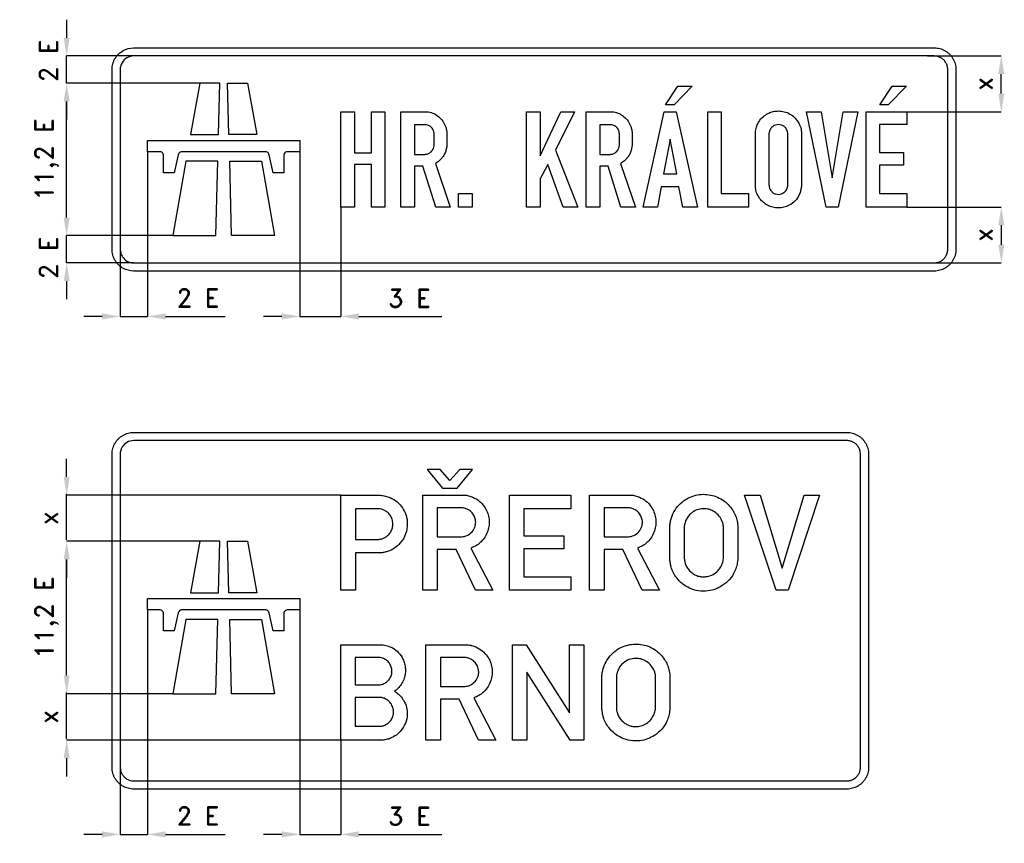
# Model space of a CAD drawing. Header units: millimetres. Extents: x 4784 to 17204, y -492 to 5860.
# Tile 2 of 5: x 4784 to 8038, y 1897 to 4620. Entities that reach past the tile are written whole.
import ezdxf

# ---------------------------------------------------------------- set-up
doc = ezdxf.new("R2010")
doc.units = ezdxf.units.MM
doc.header["$LTSCALE"] = 5
doc.layers.add('Kóty', color=2, linetype='Continuous')
doc.layers.add('Značka', color=7, linetype='Continuous')
doc.styles.get("Standard").update_dxf_attribs({"font": 'romand.shx', "height": 60})
doc.dimstyles.get("Standard").update_dxf_attribs({"dimtxt": 60, "dimasz": 60, "dimexe": 0.18, "dimexo": 0.0625, "dimgap": 30, "dimtad": 1, "dimdec": 0, "dimzin": 0, "dimdsep": 46, "dimtxsty": 'Standard', "dimcen": 0.09, "dimadec": 0, "dimazin": 0, "dimtfac": 1, "dimtdec": 0, "dimtofl": 0, "dimtmove": 0, "dimatfit": 3, "dimfxl": 1, "dimtolj": 1, "dimtzin": 0, "dimarcsym": 0})

# ---------------------------------------------------------------- blocks, each defined once
blk = doc.blocks.new('*D2')
at = {"layer": 'Defpoints', "color": 0, "transparency": 16777216}
for p in [(4939.3, 4410), (5379, 4410), (5290.2, 3906)]:
    blk.add_point(p, dxfattribs=at)
at = {"layer": 'Kóty', "color": 0, "lineweight": -2, "transparency": 16777216}
for p, q in [((5379, 4410), (4939.1, 4410)), ((4939.3, 3966), (4939.3, 4350)), ((5290.2, 3906), (4939.1, 3906))]:
    blk.add_line(p, q, dxfattribs=at)
at = {"layer": 'Kóty', "color": 0, "transparency": 16777216}
for points in [[(4929.3, 4350), (4949.3, 4350), (4939.3, 4410)], [(4929.3, 3966), (4949.3, 3966), (4939.3, 3906)]]:
    blk.add_solid(points, dxfattribs=at)
at = {"layer": 'Kóty', "color": 0, "transparency": 16777216, "insert": (4873.5, 4158), "char_height": 60, "attachment_point": 5, "rotation": 90}
blk.add_mtext('\\A1;11,2 E', dxfattribs=at)
blk = doc.blocks.new('*D3')
at = {"layer": 'Defpoints', "color": 0, "transparency": 16777216}
for p in [(4939.3, 2895.5), (5379.1, 2895.5), (5290.2, 2391.5)]:
    blk.add_point(p, dxfattribs=at)
at = {"layer": 'Kóty', "color": 0, "lineweight": -2, "transparency": 16777216}
for p, q in [((5379, 2895.5), (4939.1, 2895.5)), ((4939.3, 2451.5), (4939.3, 2835.5)), ((5290.2, 2391.5), (4939.1, 2391.5))]:
    blk.add_line(p, q, dxfattribs=at)
at = {"layer": 'Kóty', "color": 0, "transparency": 16777216}
for points in [[(4929.3, 2835.5), (4949.3, 2835.5), (4939.3, 2895.5)], [(4929.3, 2451.5), (4949.3, 2451.5), (4939.3, 2391.5)]]:
    blk.add_solid(points, dxfattribs=at)
at = {"layer": 'Kóty', "color": 0, "transparency": 16777216, "insert": (4873.5, 2643.5), "char_height": 60, "attachment_point": 5, "rotation": 90}
blk.add_mtext('\\A1;11,2 E', dxfattribs=at)
blk = doc.blocks.new('*D4')
at = {"layer": 'Defpoints', "color": 0, "transparency": 16777216}
for p in [(5845.3, 3048.5), (4939.3, 2895.5), (5379.1, 2895.5)]:
    blk.add_point(p, dxfattribs=at)
at = {"layer": 'Kóty', "color": 0, "lineweight": -2, "transparency": 16777216}
for p, q in [((4939.3, 3108.5), (4939.3, 3168.5)), ((5845.2, 3048.5), (4939.1, 3048.5)), ((5379, 2895.5), (4939.1, 2895.5)), ((4939.3, 2835.5), (4939.3, 2775.5))]:
    blk.add_line(p, q, dxfattribs=at)
at = {"layer": 'Kóty', "color": 0, "transparency": 16777216}
for points in [[(4929.3, 3108.5), (4949.3, 3108.5), (4939.3, 3048.5)], [(4929.3, 2835.5), (4949.3, 2835.5), (4939.3, 2895.5)]]:
    blk.add_solid(points, dxfattribs=at)
at = {"layer": 'Kóty', "color": 0, "transparency": 16777216, "insert": (4879.3, 2972), "char_height": 60, "attachment_point": 5, "rotation": 90}
blk.add_mtext('\\A1;x', dxfattribs=at)
blk = doc.blocks.new('*D5')
at = {"layer": 'Defpoints', "color": 0, "transparency": 16777216}
for p in [(4939.3, 2391.5), (5290.2, 2391.5), (5845.3, 2238.5)]:
    blk.add_point(p, dxfattribs=at)
at = {"layer": 'Kóty', "color": 0, "lineweight": -2, "transparency": 16777216}
for p, q in [((4939.3, 2451.5), (4939.3, 2511.5)), ((5290.2, 2391.5), (4939.1, 2391.5)), ((5845.2, 2238.5), (4939.1, 2238.5)), ((4939.3, 2178.5), (4939.3, 2118.5))]:
    blk.add_line(p, q, dxfattribs=at)
at = {"layer": 'Kóty', "color": 0, "transparency": 16777216}
for points in [[(4929.3, 2451.5), (4949.3, 2451.5), (4939.3, 2391.5)], [(4929.3, 2178.5), (4949.3, 2178.5), (4939.3, 2238.5)]]:
    blk.add_solid(points, dxfattribs=at)
at = {"layer": 'Kóty', "color": 0, "transparency": 16777216, "insert": (4879.3, 2315), "char_height": 60, "attachment_point": 5, "rotation": 90}
blk.add_mtext('\\A1;x', dxfattribs=at)
blk = doc.blocks.new('*D14')
at = {"layer": 'Defpoints', "color": 0, "transparency": 16777216}
for p in [(5710.2, 2668.7), (5845.2, 2238.5), (5845.2, 1926.7)]:
    blk.add_point(p, dxfattribs=at)
at = {"layer": 'Kóty', "color": 0, "lineweight": -2, "transparency": 16777216}
for p, q in [((5710.2, 2668.6), (5710.2, 1926.5)), ((5845.2, 2238.4), (5845.2, 1926.5)), ((5650.2, 1926.7), (5590.2, 1926.7)), ((5905.2, 1926.7), (6179.5, 1926.7))]:
    blk.add_line(p, q, dxfattribs=at)
at = {"layer": 'Kóty', "color": 0, "transparency": 16777216}
for points in [[(5650.2, 1936.7), (5650.2, 1916.7), (5710.2, 1926.7)], [(5905.2, 1936.7), (5905.2, 1916.7), (5845.2, 1926.7)]]:
    blk.add_solid(points, dxfattribs=at)
at = {"layer": 'Kóty', "color": 0, "transparency": 16777216, "insert": (6072.4, 1986.7), "char_height": 60, "attachment_point": 5}
blk.add_mtext('\\A1;3 E', dxfattribs=at)
blk = doc.blocks.new('*D21')
at = {"layer": 'Defpoints', "color": 0, "transparency": 16777216}
for p in [(7784.7, 4500), (8028.3, 4500), (7716.4, 4315.5)]:
    blk.add_point(p, dxfattribs=at)
at = {"layer": 'Kóty', "color": 0, "lineweight": -2, "transparency": 16777216}
for p, q in [((7784.7, 4500), (8028.4, 4500)), ((8028.3, 4375.5), (8028.3, 4440)), ((7716.5, 4315.5), (8028.4, 4315.5))]:
    blk.add_line(p, q, dxfattribs=at)
at = {"layer": 'Kóty', "color": 0, "transparency": 16777216}
for points in [[(8018.3, 4440), (8038.3, 4440), (8028.3, 4500)], [(8018.3, 4375.5), (8038.3, 4375.5), (8028.3, 4315.5)]]:
    blk.add_solid(points, dxfattribs=at)
at = {"layer": 'Kóty', "color": 0, "transparency": 16777216, "insert": (7968.3, 4407.7), "char_height": 60, "attachment_point": 5, "rotation": 90}
blk.add_mtext('\\A1;x', dxfattribs=at)
blk = doc.blocks.new('*D22')
at = {"layer": 'Defpoints', "color": 0, "transparency": 16777216}
for p in [(7716.4, 4000.5), (7783.7, 3816), (8028.3, 3816)]:
    blk.add_point(p, dxfattribs=at)
at = {"layer": 'Kóty', "color": 0, "lineweight": -2, "transparency": 16777216}
for p, q in [((7716.5, 4000.5), (8028.4, 4000.5)), ((8028.3, 3940.5), (8028.3, 3876)), ((7783.7, 3816), (8028.4, 3816))]:
    blk.add_line(p, q, dxfattribs=at)
at = {"layer": 'Kóty', "color": 0, "transparency": 16777216}
for points in [[(8018.3, 3940.5), (8038.3, 3940.5), (8028.3, 4000.5)], [(8018.3, 3876), (8038.3, 3876), (8028.3, 3816)]]:
    blk.add_solid(points, dxfattribs=at)
at = {"layer": 'Kóty', "color": 0, "transparency": 16777216, "insert": (7968.3, 3908.2), "char_height": 60, "attachment_point": 5, "rotation": 90}
blk.add_mtext('\\A1;x', dxfattribs=at)

msp = doc.modelspace()

# ---------------------------------------------------------------- linework, layer by layer
at = {"layer": 'Kóty'}
for p, q in [((4939.3, 4620), (4939.3, 4560)), ((5180.9, 4500), (4939.1, 4500)), ((5379, 4410), (4939.1, 4410)), ((4939.3, 4350), (4939.3, 4290)), ((5206.2, 4183.2), (5206.2, 3638.8)), ((5710.2, 4183.2), (5710.2, 3638.8)), ((4939.3, 3966), (4939.3, 4026)), ((5845.2, 4000.5), (5845.2, 3638.8)), ((5290.1, 3906), (4939.1, 3906)), ((5116.2, 3901.4), (5116.2, 3638.8)), ((5161.2, 3816), (4939.1, 3816)), ((4939.3, 3756), (4939.3, 3696)), ((5056.2, 3639), (4996.2, 3639)), ((5266.2, 3639), (5463, 3639)), ((5650.2, 3639), (5590.2, 3639)), ((5905.2, 3639), (6179.5, 3639)), ((5206.2, 2668.7), (5206.2, 1926.5)), ((5116.2, 2242.7), (5116.2, 1926.5)), ((5056.2, 1926.7), (4996.2, 1926.7)), ((5266.2, 1926.7), (5463, 1926.7))]:
    msp.add_line(p, q, dxfattribs=at)
for points in [[(4939.3, 4410), (4939.3, 4500)], [(4939.3, 3816), (4939.3, 3906)], [(5116.2, 3639), (5206.2, 3639)], [(5710.2, 3639), (5845.2, 3639)], [(4939.3, 2900), (4939.3, 3053)], [(4939.3, 2243), (4939.1, 2396)], [(5116.2, 1926.7), (5206.2, 1926.7)], [(5710.2, 1926.7), (5845.2, 1926.7)]]:
    msp.add_lwpolyline(points, dxfattribs=at)
for points in [[(4929.3, 4560), (4949.3, 4560), (4939.3, 4500)], [(4929.3, 4350), (4949.3, 4350), (4939.3, 4410)], [(4929.3, 3966), (4949.3, 3966), (4939.3, 3906)], [(4929.3, 3756), (4949.3, 3756), (4939.3, 3816)], [(5056.2, 3649), (5056.2, 3629), (5116.2, 3639)], [(5266.2, 3649), (5266.2, 3629), (5206.2, 3639)], [(5650.2, 3649), (5650.2, 3629), (5710.2, 3639)], [(5905.2, 3649), (5905.2, 3629), (5845.2, 3639)], [(5056.2, 1936.7), (5056.2, 1916.7), (5116.2, 1926.7)], [(5266.2, 1936.7), (5266.2, 1916.7), (5206.2, 1926.7)]]:
    msp.add_solid(points, dxfattribs=at)
at = {"layer": 'Značka', "color": 3}
for points in [[(5161.2, 3789), (5161, 3789), (5160.7, 3789), (5151.4, 3789.6), (5142.3, 3791.5), (5133.4, 3794.5), (5125.1, 3798.7, -0.033723), (5117.3, 3803.9, -0.034076), (5110.3, 3810, -0.034222), (5104.2, 3817, -0.03422), (5099, 3824.8, -0.034045), (5094.8, 3833.1, -0.033411), (5091.8, 3842, -0.034127), (5089.9, 3851.1, -0.036745), (5089.3, 3860.4), (5089.3, 3860.7), (5089.2, 3861), (5089.2, 4455), (5089.3, 4455.2), (5089.3, 4455.5, -0.032183), (5089.9, 4464.8, -0.035431), (5091.8, 4474, -0.036251), (5094.8, 4482.8, -0.034412), (5099, 4491.1, -0.033751), (5104.2, 4498.9, -0.034091), (5110.3, 4505.9, -0.034243), (5117.3, 4512), (5125.1, 4517.2), (5133.4, 4521.4), (5142.3, 4524.4), (5151.4, 4526.3), (5160.7, 4527), (5161, 4527), (5161.2, 4527), (7806.2, 4527), (7806.5, 4527), (7806.8, 4527, -0.032242), (7816.1, 4526.3, -0.035379), (7825.2, 4524.4, -0.036232), (7834.1, 4521.4, -0.034457), (7842.4, 4517.2, -0.033773), (7850.2, 4512, -0.034125), (7857.2, 4505.9, -0.034181), (7863.3, 4498.9, -0.034223), (7868.5, 4491.1, -0.034044), (7872.7, 4482.8, -0.033373), (7875.7, 4474, -0.034142), (7877.6, 4464.8, -0.036732), (7878.2, 4455.5), (7878.2, 4455.2), (7878.2, 4455), (7878.2, 3861), (7878.2, 3860.7), (7878.2, 3860.4, -0.032163), (7877.6, 3851.1, -0.03543), (7875.7, 3842, -0.036282), (7872.7, 3833.1, -0.034457), (7868.5, 3824.8, -0.033708), (7863.3, 3817, -0.034065), (7857.2, 3810, -0.034233), (7850.2, 3803.9, -0.034238), (7842.4, 3798.7, -0.034032), (7834.1, 3794.5, -0.033373), (7825.2, 3791.5, -0.034133), (7816.1, 3789.6, -0.036733), (7806.8, 3789), (7806.5, 3789), (7806.2, 3789), (5161.2, 3789)], [(5161.2, 3789), (5161, 3789), (5160.7, 3789), (5151.4, 3789.6), (5142.3, 3791.5), (5133.4, 3794.5), (5125.1, 3798.7, -0.033723), (5117.3, 3803.9, -0.034076), (5110.3, 3810, -0.034222), (5104.2, 3817, -0.03422), (5099, 3824.8, -0.034045), (5094.8, 3833.1, -0.033411), (5091.8, 3842, -0.034127), (5089.9, 3851.1, -0.036745), (5089.3, 3860.4), (5089.3, 3860.7), (5089.2, 3861), (5089.2, 4455), (5089.3, 4455.2), (5089.3, 4455.5, -0.032183), (5089.9, 4464.8, -0.035431), (5091.8, 4474, -0.036251), (5094.8, 4482.8, -0.034412), (5099, 4491.1, -0.033751), (5104.2, 4498.9, -0.034091), (5110.3, 4505.9, -0.034243), (5117.3, 4512), (5125.1, 4517.2), (5133.4, 4521.4), (5142.3, 4524.4), (5151.4, 4526.3), (5160.7, 4527), (5161, 4527), (5161.2, 4527), (7806.2, 4527), (7806.5, 4527), (7806.8, 4527, -0.032242), (7816.1, 4526.3, -0.035379), (7825.2, 4524.4, -0.036232), (7834.1, 4521.4, -0.034457), (7842.4, 4517.2, -0.033773), (7850.2, 4512, -0.034125), (7857.2, 4505.9, -0.034181), (7863.3, 4498.9, -0.034223), (7868.5, 4491.1, -0.034044), (7872.7, 4482.8, -0.033373), (7875.7, 4474, -0.034142), (7877.6, 4464.8, -0.036732), (7878.2, 4455.5), (7878.2, 4455.2), (7878.2, 4455), (7878.2, 3861), (7878.2, 3860.7), (7878.2, 3860.4, -0.032163), (7877.6, 3851.1, -0.03543), (7875.7, 3842, -0.036282), (7872.7, 3833.1, -0.034457), (7868.5, 3824.8, -0.033708), (7863.3, 3817, -0.034065), (7857.2, 3810, -0.034233), (7850.2, 3803.9, -0.034238), (7842.4, 3798.7, -0.034032), (7834.1, 3794.5, -0.033373), (7825.2, 3791.5, -0.034133), (7816.1, 3789.6, -0.036733), (7806.8, 3789), (7806.5, 3789), (7806.2, 3789), (5161.2, 3789)], [(5161.2, 3816), (7806.2, 3816), (7806.4, 3816), (7806.6, 3816, 0.032169), (7812.4, 3816.4, 0.035474), (7818.1, 3817.5, 0.036291), (7823.7, 3819.4, 0.034419), (7828.8, 3822, 0.033687), (7833.7, 3825.3, 0.034052), (7838.1, 3829.1, 0.034239), (7841.9, 3833.5, 0.034217), (7845.2, 3838.4, 0.034039), (7847.8, 3843.6, 0.033405), (7849.7, 3849.1, 0.034128), (7850.9, 3854.8, 0.036705), (7851.2, 3860.6), (7851.2, 3860.8), (7851.2, 3861), (7851.2, 4455), (7851.2, 4455.1), (7851.2, 4455.3, 0.032163), (7850.8, 4461.1, 0.035464), (7849.7, 4466.8, 0.036279), (7847.8, 4472.4, 0.034419), (7845.2, 4477.6, 0.033711), (7841.9, 4482.4, 0.034078), (7838.1, 4486.8, 0.034207), (7833.7, 4490.6, 0.034252), (7828.8, 4493.9, 0.034076), (7823.6, 4496.5, 0.033326), (7818.1, 4498.4, 0.034047), (7812.4, 4499.6, 0.036747), (7806.6, 4500), (7806.4, 4500), (7806.2, 4500), (5161.2, 4500), (5161.1, 4500), (5160.9, 4500), (5155.1, 4499.5), (5149.4, 4498.4), (5143.9, 4496.5), (5138.6, 4493.9), (5133.8, 4490.6), (5129.4, 4486.8), (5125.6, 4482.4), (5122.3, 4477.6), (5119.7, 4472.3, 0.033403), (5117.8, 4466.8, 0.034116), (5116.6, 4461.1, 0.036749), (5116.3, 4455.3), (5116.2, 4455.1), (5116.2, 4455), (5116.2, 3861), (5116.3, 3860.8), (5116.3, 3860.6, 0.03218), (5116.7, 3854.8, 0.035441), (5117.8, 3849.1, 0.036275), (5119.7, 3843.6, 0.034405), (5122.3, 3838.4, 0.033717), (5125.6, 3833.5), (5129.4, 3829.1), (5133.8, 3825.3), (5138.6, 3822), (5143.9, 3819.4), (5149.4, 3817.5), (5155.1, 3816.3), (5160.9, 3816), (5161.1, 3816), (5161.2, 3816)], [(6043.7, 4000.5), (6043.7, 4315.5), (6126.4, 4315.5), (6128.5, 4315.4), (6130.6, 4315.4, -0.083793), (6148.7, 4311.4, -0.06863), (6165.1, 4302, -0.06854), (6179.5, 4288.5, -0.072061), (6189.5, 4271.7, -0.037586), (6193.2, 4261.6, -0.030309), (6195.5, 4251), (6195.8, 4249.6), (6196, 4248.1), (6196, 4204.9), (6195.8, 4203.1), (6195.5, 4201.2, -0.034719), (6192.9, 4188.4, -0.048218), (6188.3, 4176.2, -0.049761), (6181.9, 4165.5, -0.045042), (6173.6, 4156.2, -0.027288), (6167.7, 4151), (6161.3, 4146.4), (6159.7, 4145.4), (6158.1, 4144.5), (6207.1, 4000.5), (6159.1, 4000.5), (6116.9, 4135.2), (6088.9, 4135.2), (6088.9, 4000.5), (6043.7, 4000.5)], [(6655.9, 4000.5), (6655.9, 4315.5), (6738.5, 4315.5), (6740.6, 4315.4), (6742.7, 4315.4, -0.083793), (6760.8, 4311.4, -0.06863), (6777.2, 4302, -0.06854), (6791.6, 4288.5, -0.072067), (6801.7, 4271.7, -0.037596), (6805.4, 4261.6, -0.030309), (6807.6, 4251), (6807.9, 4249.6), (6808.1, 4248.1), (6808.1, 4204.9), (6807.9, 4203.1), (6807.6, 4201.2, -0.034719), (6805, 4188.4, -0.048218), (6800.4, 4176.2, -0.049761), (6794, 4165.5, -0.045042), (6785.8, 4156.2, -0.027288), (6779.8, 4151, -0.027125), (6773.4, 4146.4), (6771.8, 4145.4), (6770.2, 4144.5), (6819.2, 4000.5), (6771.2, 4000.5), (6729, 4135.2), (6701, 4135.2), (6701, 4000.5), (6655.9, 4000.5)], [(7215.4, 4244.9), (7215.5, 4246.2), (7215.6, 4247.5, -0.051734), (7218.8, 4264.1, -0.060092), (7225.5, 4279.6, -0.071611), (7237.2, 4295.4, -0.067982), (7252.8, 4307.4, -0.054478), (7267, 4314.1, -0.054176), (7282.3, 4317.6, -0.065517), (7301.5, 4317.6, -0.068188), (7320.1, 4312.7, -0.076751), (7338.8, 4301.9, -0.070477), (7353.7, 4285.9, -0.068144), (7363.7, 4268.1, -0.084709), (7367.8, 4248.6), (7367.8, 4247.3), (7367.9, 4246), (7367.9, 4071.1), (7367.8, 4069.7), (7367.6, 4068.3, -0.037733), (7365.2, 4054.8, -0.046574), (7360.6, 4041.9, -0.086539), (7347, 4021.3, -0.087943), (7327.2, 4006.5, -0.067411), (7310, 3999.7, -0.062778), (7291.8, 3997.6, -0.062161), (7273.2, 3999.7, -0.066089), (7255.9, 4006.3, -0.060317), (7242, 4015.7, -0.055606), (7230.5, 4028.1, -0.060031), (7221.3, 4043.5, -0.070776), (7216.5, 4060.6, -0.015096), (7215.9, 4064.9, -0.0074), (7215.6, 4069.2), (7215.5, 4070.3), (7215.4, 4071.5), (7215.4, 4244.9)], [(6088.9, 4272.9), (6088.9, 4174.8), (6123.2, 4174.8), (6124.4, 4174.8), (6125.6, 4174.9, 0.089665), (6135.6, 4177.5, 0.095833), (6144.1, 4183.5, 0.060673), (6148.3, 4188.5, 0.045306), (6151.3, 4194.2, 0.031535), (6152.8, 4198.4, 0.044414), (6153.6, 4202.6), (6153.8, 4203.7), (6153.9, 4204.9), (6153.9, 4242.5), (6153.8, 4243.5), (6153.6, 4244.6, 0.033214), (6152.7, 4249.8, 0.044551), (6151, 4254.9, 0.062809), (6147.6, 4260.8, 0.060979), (6142.8, 4265.8, 0.053113), (6137.8, 4269.3, 0.052898), (6132.3, 4271.6), (6128.6, 4272.5), (6124.9, 4272.9), (6123.6, 4272.9), (6122.4, 4272.9), (6088.9, 4272.9)], [(6701, 4272.9), (6701, 4174.8), (6735.4, 4174.8), (6736.5, 4174.8), (6737.8, 4174.9, 0.089665), (6747.8, 4177.5, 0.095833), (6756.2, 4183.5, 0.060673), (6760.4, 4188.5, 0.045306), (6763.4, 4194.2, 0.031483), (6764.9, 4198.4, 0.044414), (6765.8, 4202.6), (6765.9, 4203.7), (6766, 4204.9), (6766, 4242.5), (6765.9, 4243.5), (6765.8, 4244.6, 0.033214), (6764.9, 4249.8, 0.044551), (6763.1, 4254.9, 0.062809), (6759.7, 4260.8, 0.060979), (6754.9, 4265.8, 0.053113), (6749.9, 4269.3, 0.052898), (6744.4, 4271.6), (6740.8, 4272.5), (6737.1, 4272.9), (6735.8, 4272.9), (6734.5, 4272.9), (6701, 4272.9)], [(7260.5, 4242.4), (7260.5, 4073.9), (7260.6, 4072.8), (7260.7, 4071.7, 0.058193), (7262.6, 4062.9, 0.076948), (7266.8, 4055, 0.089846), (7273.6, 4048.1, 0.086063), (7282.5, 4043.8, 0.085534), (7292.3, 4042.5, 0.083466), (7301.9, 4044.4, 0.074185), (7309.7, 4048.5, 0.073672), (7316, 4054.6, 0.05505), (7319.5, 4060.2, 0.052782), (7321.8, 4066.3, 0.024358), (7322.4, 4069.1, 0.028251), (7322.7, 4071.9, 0.008296), (7322.8, 4072.9, 0.002832), (7322.8, 4074), (7322.8, 4242.9), (7322.7, 4244.1), (7322.6, 4245.2, 0.056561), (7321, 4252.4, 0.065511), (7317.7, 4259.1, 0.089009), (7311.1, 4266.4, 0.083837), (7302.3, 4271.1, 0.086236), (7292.2, 4273, 0.086483), (7282, 4271.5, 0.077635), (7273.8, 4267.5, 0.08185), (7267.2, 4261.3, 0.055747), (7263.9, 4256, 0.047246), (7261.7, 4250.1, 0.022082), (7261, 4247.2, 0.025979), (7260.6, 4244.4), (7260.5, 4243.4), (7260.5, 4242.4)], [(5608.3, 4173.4), (5608.2, 4173.9), (5608, 4174.5), (5607.1, 4176.6), (5605.9, 4178.4), (5603.9, 4180.4), (5601.5, 4181.9), (5599.4, 4182.7), (5597.2, 4183.1), (5596.6, 4183.1), (5596, 4183.2), (5320.5, 4183.2), (5319.9, 4183.1), (5319.3, 4183.1), (5317.1, 4182.7), (5315, 4181.9), (5312.6, 4180.4), (5310.6, 4178.4), (5309.4, 4176.6), (5308.5, 4174.5), (5308.3, 4173.9), (5308.2, 4173.4), (5294.5, 4113.9), (5259.8, 4113.9), (5259.8, 4170.6), (5259.8, 4171.2), (5259.7, 4171.9, 0.055721), (5259.2, 4174.4, 0.056133), (5258.1, 4176.9, 0.069706), (5256.1, 4179.5), (5253.5, 4181.5), (5251.1, 4182.6), (5248.5, 4183.1), (5247.9, 4183.1), (5247.2, 4183.2), (5206.2, 4183.2), (5206.2, 4221), (5710.2, 4221), (5710.2, 4183.2), (5669.3, 4183.2), (5668.6, 4183.1), (5668, 4183.1), (5665.4, 4182.6), (5663, 4181.5), (5660.4, 4179.5), (5658.4, 4176.9), (5657.3, 4174.4, 0.061109), (5656.8, 4171.9), (5656.7, 4171.2), (5656.7, 4170.6), (5656.7, 4113.9), (5622, 4113.9), (5608.3, 4173.4)], [(5161.2, 2076.5), (5161, 2076.5), (5160.7, 2076.5, -0.032163), (5151.4, 2077.1, -0.035427), (5142.3, 2079, -0.036272), (5133.4, 2082, -0.034442), (5125.1, 2086.2, -0.033723), (5117.3, 2091.4, -0.034076), (5110.3, 2097.6, -0.034222), (5104.2, 2104.6, -0.03422), (5099, 2112.3, -0.034045), (5094.8, 2120.6, -0.033411), (5091.8, 2129.5, -0.034127), (5089.9, 2138.6, -0.036745), (5089.3, 2147.9), (5089.3, 2148.2), (5089.2, 2148.5), (5089.2, 3183.5), (5089.3, 3183.8), (5089.3, 3184, -0.032179), (5089.9, 3193.3, -0.035448), (5091.8, 3202.5, -0.036275), (5094.8, 3211.3, -0.034436), (5099, 3219.6, -0.033707), (5104.2, 3227.4, -0.034074), (5110.3, 3234.4, -0.034223), (5117.3, 3240.6, -0.034247), (5125.1, 3245.7, -0.034032), (5133.4, 3249.9, -0.033377), (5142.3, 3252.9, -0.034134), (5151.4, 3254.9, -0.036733), (5160.7, 3255.5), (5161, 3255.5), (5161.2, 3255.5), (7517.8, 3255.5), (7518, 3255.5), (7518.3, 3255.5, -0.032163), (7527.6, 3254.8, -0.03543), (7536.8, 3252.9, -0.036282), (7545.6, 3249.9, -0.034457), (7553.9, 3245.7, -0.033708), (7561.7, 3240.6, -0.034065), (7568.7, 3234.4, -0.034233), (7574.8, 3227.4, -0.034238), (7580, 3219.6, -0.034032), (7584.2, 3211.3, -0.033373), (7587.2, 3202.5, -0.034133), (7589.1, 3193.3, -0.036733), (7589.8, 3184), (7589.8, 3183.8), (7589.8, 3183.5), (7589.8, 2148.5), (7589.8, 2148.2), (7589.8, 2147.9, -0.032163), (7589.1, 2138.6, -0.03543), (7587.2, 2129.5, -0.036282), (7584.2, 2120.6, -0.034457), (7580, 2112.3, -0.033708), (7574.8, 2104.6, -0.034065), (7568.7, 2097.6, -0.034233), (7561.7, 2091.4, -0.034238), (7553.9, 2086.2, -0.034032), (7545.6, 2082, -0.033373), (7536.8, 2079, -0.034133), (7527.6, 2077.1, -0.036733), (7518.3, 2076.5), (7518, 2076.5), (7517.8, 2076.5), (5161.2, 2076.5)], [(5161.2, 2076.5), (5161, 2076.5), (5160.7, 2076.5, -0.032163), (5151.4, 2077.1, -0.035427), (5142.3, 2079, -0.036272), (5133.4, 2082, -0.034442), (5125.1, 2086.2, -0.033723), (5117.3, 2091.4, -0.034076), (5110.3, 2097.6, -0.034222), (5104.2, 2104.6, -0.03422), (5099, 2112.3, -0.034045), (5094.8, 2120.6, -0.033411), (5091.8, 2129.5, -0.034127), (5089.9, 2138.6, -0.036745), (5089.3, 2147.9), (5089.3, 2148.2), (5089.2, 2148.5), (5089.2, 3183.5), (5089.3, 3183.8), (5089.3, 3184, -0.032179), (5089.9, 3193.3, -0.035448), (5091.8, 3202.5, -0.036275), (5094.8, 3211.3, -0.034436), (5099, 3219.6, -0.033707), (5104.2, 3227.4, -0.034074), (5110.3, 3234.4, -0.034223), (5117.3, 3240.6, -0.034247), (5125.1, 3245.7, -0.034032), (5133.4, 3249.9, -0.033377), (5142.3, 3252.9, -0.034134), (5151.4, 3254.9, -0.036733), (5160.7, 3255.5), (5161, 3255.5), (5161.2, 3255.5), (7517.8, 3255.5), (7518, 3255.5), (7518.3, 3255.5, -0.032163), (7527.6, 3254.8, -0.03543), (7536.8, 3252.9, -0.036282), (7545.6, 3249.9, -0.034457), (7553.9, 3245.7, -0.033708), (7561.7, 3240.6, -0.034065), (7568.7, 3234.4, -0.034233), (7574.8, 3227.4, -0.034238), (7580, 3219.6, -0.034032), (7584.2, 3211.3, -0.033373), (7587.2, 3202.5, -0.034133), (7589.1, 3193.3, -0.036733), (7589.8, 3184), (7589.8, 3183.8), (7589.8, 3183.5), (7589.8, 2148.5), (7589.8, 2148.2), (7589.8, 2147.9, -0.032163), (7589.1, 2138.6, -0.03543), (7587.2, 2129.5, -0.036282), (7584.2, 2120.6, -0.034457), (7580, 2112.3, -0.033708), (7574.8, 2104.6, -0.034065), (7568.7, 2097.6, -0.034233), (7561.7, 2091.4, -0.034238), (7553.9, 2086.2, -0.034032), (7545.6, 2082, -0.033373), (7536.8, 2079, -0.034133), (7527.6, 2077.1, -0.036733), (7518.3, 2076.5), (7518, 2076.5), (7517.8, 2076.5), (5161.2, 2076.5)], [(5161.2, 2103.5), (7517.8, 2103.5), (7517.9, 2103.5), (7518.1, 2103.5, 0.032169), (7523.9, 2103.9, 0.035474), (7529.6, 2105.1, 0.036291), (7535.2, 2106.9, 0.034419), (7540.3, 2109.6, 0.033687), (7545.2, 2112.8, 0.034052), (7549.6, 2116.7, 0.034239), (7553.4, 2121, 0.034217), (7556.7, 2125.9, 0.034039), (7559.3, 2131.1, 0.033405), (7561.2, 2136.6, 0.034128), (7562.4, 2142.3, 0.036705), (7562.8, 2148.1), (7562.8, 2148.3), (7562.8, 2148.5), (7562.8, 3183.5), (7562.8, 3183.7), (7562.8, 3183.8, 0.032169), (7562.3, 3189.6, 0.035474), (7561.2, 3195.3, 0.036291), (7559.3, 3200.9, 0.034419), (7556.7, 3206.1, 0.033687), (7553.4, 3210.9, 0.034052), (7549.6, 3215.3, 0.034239), (7545.2, 3219.2, 0.034217), (7540.3, 3222.4, 0.034039), (7535.1, 3225, 0.033405), (7529.6, 3226.9, 0.034128), (7523.9, 3228.1, 0.036705), (7518.1, 3228.5), (7517.9, 3228.5), (7517.8, 3228.5), (5161.2, 3228.5), (5161.1, 3228.5), (5160.9, 3228.5), (5155.1, 3228.1), (5149.4, 3226.9), (5143.9, 3225), (5138.6, 3222.4), (5133.8, 3219.2), (5129.4, 3215.3), (5125.6, 3210.9, 0.03423), (5122.3, 3206.1, 0.034048), (5119.7, 3200.9, 0.033415), (5117.8, 3195.3, 0.034119), (5116.6, 3189.6, 0.036744), (5116.3, 3183.8), (5116.2, 3183.7), (5116.2, 3183.5), (5116.2, 2148.5), (5116.3, 2148.3), (5116.3, 2148.1, 0.03218), (5116.7, 2142.3, 0.035441), (5117.8, 2136.6, 0.036275), (5119.7, 2131.1, 0.034405), (5122.3, 2125.9, 0.033717), (5125.6, 2121, 0.034057), (5129.4, 2116.7, 0.034217), (5133.8, 2112.8, 0.034218), (5138.6, 2109.6, 0.034036), (5143.9, 2107), (5149.4, 2105.1), (5155.1, 2103.9, 0.036707), (5160.9, 2103.5), (5161.1, 2103.5), (5161.2, 2103.5)], [(5845.2, 2733.5), (5845.2, 3048.5), (5972.7, 3048.5), (5974.5, 3048.3), (5976.4, 3048, -0.025349), (5992.6, 3045.1, -0.042908), (6008.2, 3040, -0.079591), (6031.3, 3026.1, -0.076491), (6049.3, 3005.7, -0.076886), (6061.2, 2981.4, -0.075739), (6065.2, 2954.6, -0.094025), (6059.6, 2920, -0.098357), (6041.7, 2890, -0.073299), (6022.7, 2873.1, -0.06769), (5999.8, 2862.1, -0.034216), (5987.9, 2858.9, -0.037892), (5975.8, 2857.3), (5973.7, 2857.2), (5971.7, 2857.2), (5893.5, 2857.2), (5893.5, 2733.5), (5845.2, 2733.5)], [(6116.4, 2733.5), (6116.4, 3048.5), (6249, 3048.5), (6250.9, 3048.5), (6252.8, 3048.4, -0.052873), (6267.6, 3046.2, -0.045246), (6281.9, 3041.2, -0.068745), (6302.9, 3028.5, -0.074105), (6319.5, 3010.6, -0.062854), (6329.5, 2992.8, -0.059669), (6334.8, 2973.1, -0.055143), (6335.8, 2954, -0.055179), (6332.7, 2935.1, -0.062309), (6324.7, 2915, -0.06305), (6312, 2897.4, -0.052744), (6298.9, 2885.5, -0.055201), (6283.7, 2876.8), (6279.4, 2874.9), (6275.1, 2873.2), (6347.4, 2733.5), (6290.7, 2733.5), (6226.4, 2868.5), (6164.3, 2868.5), (6164.3, 2733.5), (6116.4, 2733.5)], [(6667.4, 2733.5), (6667.4, 3048.5), (6800, 3048.5), (6801.9, 3048.5), (6803.8, 3048.4, -0.052873), (6818.6, 3046.2, -0.045246), (6832.9, 3041.2, -0.06875), (6853.9, 3028.5, -0.074102), (6870.5, 3010.6, -0.062849), (6880.4, 2992.8, -0.059669), (6885.7, 2973.1, -0.055137), (6886.8, 2954, -0.055179), (6883.7, 2935.1, -0.062303), (6875.7, 2915, -0.06305), (6863, 2897.4, -0.052744), (6849.9, 2885.5, -0.055197), (6834.6, 2876.8), (6830.4, 2874.9), (6826, 2873.2), (6898.3, 2733.5), (6841.7, 2733.5), (6777.4, 2868.5), (6715.3, 2868.5), (6715.3, 2733.5), (6667.4, 2733.5)], [(6932.5, 2941.5, -0.001451), (6932.6, 2944.1, -0.004547), (6932.8, 2946.7, -0.030679), (6934.6, 2959.8, -0.031061), (6937.9, 2972.7, -0.0663), (6950, 2998.7, -0.068483), (6968.6, 3020.7, -0.061861), (6989.1, 3036, -0.059922), (7012.6, 3045.9, -0.057354), (7036.9, 3050.6, -0.057583), (7061.6, 3049.6, -0.056923), (7085.2, 3043.6, -0.057503), (7106.9, 3032.5, -0.055367), (7125.2, 3017.7, -0.053467), (7139.9, 2999.2, -0.043032), (7148.6, 2983.4, -0.048834), (7154.3, 2966.3, -0.02275), (7156.1, 2956.9, -0.012941), (7157.2, 2947.5), (7157.4, 2945.9), (7157.5, 2944.4), (7157.5, 2838.9), (7157.3, 2836.4, -0.002798), (7157.1, 2834, -0.035784), (7153.7, 2814.5, -0.047855), (7147, 2795.7, -0.078798), (7130.2, 2769.4, -0.073099), (7106.3, 2749.1, -0.06012), (7083.4, 2737.4, -0.059848), (7058.6, 2731.5, -0.07111), (7027.6, 2731.8, -0.074185), (6998, 2740.8, -0.066035), (6974.6, 2755, -0.061689), (6955.6, 2774.6, -0.047073), (6944.7, 2791.4, -0.053878), (6937.4, 2809.9, -0.030216), (6934.6, 2822.2, -0.017683), (6933, 2834.7), (6932.8, 2837.6), (6932.5, 2840.5), (6932.5, 2941.5)], [(5893.5, 3003.3), (5893.5, 2901.9), (5968.1, 2901.9), (5969.6, 2901.9), (5971, 2902, 0.067153), (5981.5, 2903.8, 0.057723), (5991.3, 2908.3, 0.071742), (6002.6, 2916.9, 0.074479), (6011, 2928.3, 0.068261), (6015.7, 2940.2, 0.06531), (6017.2, 2953, 0.07719), (6014.9, 2968.3, 0.083731), (6008.1, 2982, 0.073374), (5999, 2991.8, 0.066061), (5987.5, 2998.8, 0.042639), (5979.7, 3001.7, 0.049264), (5971.6, 3003.1), (5970.4, 3003.2), (5969.1, 3003.3), (5893.5, 3003.3)], [(6164.3, 3006), (6164.3, 2910.5), (6241.6, 2910.5), (6243.5, 2910.6), (6245.5, 2910.7, 0.040754), (6254.2, 2912, 0.049424), (6262.6, 2914.9, 0.110778), (6279.1, 2927, 0.114767), (6288.9, 2945, 0.085164), (6291.1, 2959, 0.08009), (6288.7, 2972.9, 0.084078), (6281.7, 2986.7, 0.081226), (6270.5, 2997.5, 0.067118), (6260.1, 3003.4, 0.082124), (6248.6, 3005.9), (6247.2, 3006), (6245.8, 3006), (6164.3, 3006)], [(6715.3, 3006), (6715.3, 2910.5), (6792.6, 2910.5), (6794.5, 2910.6), (6796.5, 2910.7, 0.040754), (6805.2, 2912, 0.049419), (6813.6, 2914.9, 0.110771), (6830.1, 2927, 0.114757), (6839.9, 2945, 0.085172), (6842.1, 2959, 0.080082), (6839.7, 2972.9, 0.08407), (6832.7, 2986.7, 0.081226), (6821.5, 2997.5, 0.067128), (6811.1, 3003.4, 0.082124), (6799.6, 3005.9), (6798.2, 3006), (6796.8, 3006), (6715.3, 3006)], [(6980.5, 2941.3), (6980.5, 2840.5), (6980.6, 2838.6), (6980.8, 2836.7, 0.037574), (6982.5, 2826.8, 0.041659), (6985.7, 2817.2, 0.062908), (6993.1, 2804.2, 0.060189), (7003.4, 2793.3, 0.059427), (7015.5, 2785, 0.064335), (7029.2, 2779.9, 0.050505), (7040.5, 2778.2, 0.044562), (7052, 2778.7, 0.073907), (7071.4, 2783.9, 0.085009), (7088.1, 2794.7, 0.073621), (7099.3, 2807.6, 0.063582), (7106.6, 2823.1, 0.033179), (7108.8, 2830.8, 0.042626), (7109.8, 2838.8, 0.004575), (7109.8, 2839.8, 0.001439), (7109.8, 2840.8), (7109.8, 2941, 0.002727), (7109.8, 2942.8, 0.008202), (7109.8, 2944.6, 0.062596), (7108, 2955.6, 0.048306), (7103.8, 2966.1, 0.076896), (7092.2, 2983, 0.083768), (7076, 2995.4, 0.069857), (7060.9, 3001.5, 0.066686), (7044.6, 3003.3, 0.088523), (7022.2, 2999.4, 0.098123), (7002.9, 2987.8, 0.062842), (6993.3, 2977.4, 0.051386), (6986.2, 2965, 0.03954), (6982.5, 2955.1, 0.050756), (6980.7, 2944.8, 0.006963), (6980.6, 2943, 0.002501), (6980.5, 2941.3)], [(5608.3, 2658.9), (5608.2, 2659.5), (5608, 2660, 0.047768), (5607.1, 2662.1), (5605.9, 2663.9, 0.059595), (5603.9, 2665.9), (5601.5, 2667.4), (5599.4, 2668.2), (5597.2, 2668.6), (5596.6, 2668.7), (5596, 2668.7), (5320.5, 2668.7), (5319.9, 2668.7), (5319.3, 2668.6), (5317.1, 2668.2), (5315, 2667.4), (5312.6, 2665.9), (5310.6, 2663.9), (5309.4, 2662.1, 0.052413), (5308.5, 2660), (5308.3, 2659.5), (5308.2, 2658.9), (5294.5, 2599.4), (5259.8, 2599.4), (5259.8, 2656.1), (5259.8, 2656.7), (5259.7, 2657.4, 0.055708), (5259.2, 2660, 0.056166), (5258.1, 2662.4, 0.069706), (5256.1, 2665, 0.068355), (5253.5, 2667), (5251.1, 2668.1), (5248.5, 2668.6), (5247.9, 2668.7), (5247.2, 2668.7), (5206.2, 2668.7), (5206.2, 2706.5), (5710.2, 2706.5), (5710.2, 2668.7), (5669.3, 2668.7), (5668.6, 2668.6), (5668, 2668.6), (5665.4, 2668.1), (5663, 2667, 0.069647), (5660.4, 2665, 0.068331), (5658.4, 2662.4, 0.056471), (5657.3, 2660, 0.061169), (5656.8, 2657.4), (5656.7, 2656.7), (5656.7, 2656.1), (5656.7, 2599.4), (5622, 2599.4), (5608.3, 2658.9)], [(5845.2, 2238.5), (5845.2, 2553.5), (5974.7, 2553.5), (5977.9, 2553.4), (5981.1, 2553.2, -0.053523), (5998.9, 2550.1, -0.058882), (6015.7, 2543.1, -0.084095), (6036.4, 2527.4, -0.083986), (6050.8, 2505.8, -0.052882), (6056.3, 2490.7, -0.048089), (6058.8, 2474.7, -0.047699), (6058.4, 2458.5, -0.051698), (6054.8, 2442.6, -0.057805), (6047.5, 2426.2, -0.056931), (6036.6, 2411.9, -0.018992), (6032.5, 2407.8), (6028.1, 2403.9), (6025.7, 2402.1), (6023.3, 2400.3), (6026.5, 2398), (6029.7, 2395.6, -0.045534), (6042.8, 2383.6, -0.053991), (6053.2, 2369.2, -0.077424), (6062.6, 2346.6, -0.076332), (6064.7, 2322.1, -0.08494), (6059.1, 2294.8, -0.08272), (6045, 2270.8, -0.067281), (6028.9, 2255.2, -0.06755), (6009.4, 2244.4, -0.045461), (5995.6, 2240.1, -0.048753), (5981.3, 2238.5), (5978.6, 2238.5), (5976, 2238.5), (5845.2, 2238.5)], [(6126.4, 2238.5), (6126.4, 2553.5), (6259, 2553.5), (6260.9, 2553.5), (6262.8, 2553.4, -0.052857), (6277.6, 2551.2, -0.045261), (6291.9, 2546.2, -0.068758), (6312.9, 2533.5, -0.074115), (6329.5, 2515.6, -0.062844), (6339.4, 2497.8, -0.059663), (6344.7, 2478.1, -0.055135), (6345.8, 2459, -0.055177), (6342.7, 2440.1, -0.062307), (6334.7, 2420, -0.06305), (6322, 2402.4, -0.052744), (6308.9, 2390.5, -0.055201), (6293.6, 2381.8), (6289.4, 2379.9), (6285, 2378.2), (6357.3, 2238.5), (6300.7, 2238.5), (6236.3, 2373.5), (6174.3, 2373.5), (6174.3, 2238.5), (6126.4, 2238.5)], [(6708.1, 2446.5, -0.001451), (6708.2, 2449.1, -0.004541), (6708.4, 2451.7, -0.030677), (6710.2, 2464.8, -0.031061), (6713.6, 2477.7, -0.0663), (6725.7, 2503.7, -0.068481), (6744.3, 2525.7, -0.061857), (6764.7, 2541, -0.059938), (6788.2, 2550.9, -0.057351), (6812.5, 2555.6, -0.057573), (6837.2, 2554.6, -0.056913), (6860.9, 2548.6, -0.057505), (6882.5, 2537.5, -0.055386), (6900.8, 2522.7, -0.053454), (6915.5, 2504.2, -0.043032), (6924.3, 2488.4, -0.048862), (6929.9, 2471.3, -0.02272), (6931.7, 2461.9, -0.012951), (6932.9, 2452.5), (6933, 2450.9), (6933.1, 2449.4), (6933.1, 2343.9), (6932.9, 2341.4, -0.002848), (6932.7, 2339, -0.035781), (6929.3, 2319.5, -0.047845), (6922.7, 2300.7, -0.078792), (6905.9, 2274.4, -0.073088), (6881.9, 2254.1, -0.060109), (6859.1, 2242.4, -0.059841), (6834.2, 2236.5, -0.071103), (6803.2, 2236.8, -0.074195), (6773.6, 2245.8, -0.066042), (6750.3, 2260, -0.061699), (6731.2, 2279.6, -0.047085), (6720.3, 2296.4, -0.053883), (6713, 2314.9, -0.030235), (6710.2, 2327.2, -0.017685), (6708.6, 2339.7), (6708.4, 2342.6), (6708.1, 2345.5), (6708.1, 2446.5)], [(5893.2, 2511.1), (5893.2, 2421.3), (5968.7, 2421.3), (5971.7, 2421.3), (5974.6, 2421.4, 0.091629), (5988, 2425.2, 0.080742), (5999.7, 2433.4, 0.081311), (6008.7, 2444.6, 0.086096), (6013.5, 2457.9, 0.087458), (6013.9, 2472.4, 0.085833), (6009.4, 2486.3, 0.081917), (6001.4, 2497.7, 0.078635), (5990.1, 2506.1, 0.046712), (5983.1, 2509.2, 0.054014), (5975.6, 2510.9), (5974.1, 2511), (5972.5, 2511.1), (5893.2, 2511.1)], [(6174.3, 2511), (6174.3, 2415.5), (6251.6, 2415.5), (6253.5, 2415.6), (6255.4, 2415.7, 0.040781), (6264.2, 2417, 0.049419), (6272.6, 2419.9, 0.110779), (6289.1, 2432, 0.114769), (6298.9, 2450, 0.085165), (6301.1, 2464, 0.080089), (6298.7, 2477.9, 0.084078), (6291.7, 2491.7, 0.081248), (6280.5, 2502.5, 0.067099), (6270, 2508.4, 0.082104), (6258.6, 2510.9), (6257.2, 2511), (6255.8, 2511), (6174.3, 2511)], [(6756.1, 2446.3), (6756.1, 2345.5), (6756.2, 2343.6, 0.005119), (6756.4, 2341.7, 0.037578), (6758.1, 2331.8, 0.04167), (6761.3, 2322.2, 0.062901), (6768.7, 2309.2, 0.060184), (6779.1, 2298.3, 0.059431), (6791.2, 2290, 0.064337), (6804.9, 2284.9, 0.050507), (6816.1, 2283.2, 0.044584), (6827.6, 2283.7, 0.07392), (6847, 2288.9, 0.085012), (6863.7, 2299.7, 0.073624), (6874.9, 2312.6, 0.063581), (6882.2, 2328.1, 0.033179), (6884.4, 2335.8, 0.042646), (6885.4, 2343.8, 0.004695), (6885.4, 2344.8, 0.001564), (6885.4, 2345.8), (6885.4, 2446, 0.002863), (6885.5, 2447.8, 0.008475), (6885.4, 2449.6, 0.062613), (6883.7, 2460.6, 0.048319), (6879.5, 2471.1, 0.076911), (6867.8, 2488, 0.083783), (6851.6, 2500.4, 0.06986), (6836.5, 2506.5, 0.066671), (6820.2, 2508.3, 0.08851), (6797.8, 2504.4, 0.098123), (6778.5, 2492.8, 0.062848), (6768.9, 2482.4, 0.051394), (6761.9, 2470, 0.039524), (6758.2, 2460.1, 0.050733), (6756.3, 2449.8, 0.007191), (6756.2, 2448, 0.00244), (6756.1, 2446.3)], [(5893.3, 2379.2), (5893.3, 2283.9), (5969, 2283.9), (5971.9, 2283.9), (5974.7, 2284, 0.058704), (5986, 2286.1, 0.063116), (5996.5, 2290.9, 0.084067), (6008.2, 2300.5, 0.085726), (6016.1, 2313.5, 0.08225), (6019.6, 2327.5, 0.080979), (6018.5, 2341.8, 0.088856), (6012.4, 2356.8, 0.084248), (6001.6, 2368.9, 0.065601), (5991.7, 2375.3, 0.080416), (5980.7, 2378.7), (5977.5, 2379), (5974.4, 2379.2), (5893.3, 2379.2)]]:
    msp.add_lwpolyline(points, format="xyb", dxfattribs=at)
for points in [[(5349.1, 4239.9), (5440.7, 4239.9), (5445.2, 4410), (5379.1, 4410), (5349.1, 4239.9)], [(5567.4, 4239.9), (5475.8, 4239.9), (5471.3, 4410), (5537.4, 4410), (5567.4, 4239.9)], [(6959.1, 4399.8), (7006.9, 4399.8), (6946.9, 4338), (6918.8, 4338), (6959.1, 4399.8)], [(7667.1, 4399.8), (7714.9, 4399.8), (7654.9, 4338), (7626.8, 4338), (7667.1, 4399.8)], [(5845.2, 4000.5), (5845.2, 4315.5), (5890.1, 4315.5), (5890.1, 4180.3), (5946.5, 4180.3), (5946.5, 4315.5), (5991.2, 4315.5), (5991.2, 4000.5), (5946.5, 4000.5), (5946.5, 4140.9), (5890.1, 4140.9), (5890.1, 4000.5), (5845.2, 4000.5)], [(6459.4, 4000.5), (6459.4, 4315.5), (6504.4, 4315.5), (6504.4, 4169.5), (6572.3, 4315.5), (6617.6, 4315.5), (6555.1, 4188.9), (6628.3, 4000.5), (6580.3, 4000.5), (6529.8, 4140.9), (6504.4, 4093.5), (6504.4, 4000.5), (6459.4, 4000.5)], [(6844.2, 4000.5), (6914, 4315.5), (6953.5, 4315.5), (7023.9, 4000.5), (6976, 4000.5), (6962.9, 4067.9), (6904.3, 4067.9), (6891.6, 4000.5), (6844.2, 4000.5)], [(7058, 4000.5), (7058, 4315.5), (7103, 4315.5), (7103, 4045.1), (7193, 4045.1), (7193, 4000.5), (7058, 4000.5)], [(7449.9, 4000.5), (7385, 4315.5), (7432.7, 4315.5), (7469.5, 4096.6), (7506.2, 4315.5), (7554.1, 4315.5), (7489.1, 4000.5), (7449.9, 4000.5)], [(7581.6, 4000.5), (7581.6, 4315.5), (7716.4, 4315.5), (7716.4, 4273.7), (7626.3, 4273.7), (7626.3, 4180.7), (7705.3, 4180.7), (7705.3, 4138.5), (7626.3, 4138.5), (7626.3, 4045.4), (7716.4, 4045.4), (7716.4, 4000.5), (7581.6, 4000.5)], [(6912.3, 4110.2), (6955.4, 4110.2), (6933.7, 4225.2), (6912.3, 4110.2)], [(5290.2, 3906), (5432, 3906), (5438.4, 4151.7), (5333.5, 4151.7), (5290.2, 3906)], [(5626.3, 3906), (5484.5, 3906), (5478.1, 4151.7), (5583, 4151.7), (5626.3, 3906)], [(6234.7, 4000.5), (6234.7, 4045.1), (6279.4, 4045.1), (6279.4, 4000.5), (6234.7, 4000.5)], [(6181.9, 3071), (6229.7, 3071), (6280.4, 3132.9), (6238.2, 3132.9), (6205.8, 3096.3), (6173.5, 3132.9), (6131.3, 3132.9), (6181.9, 3071)], [(6402.5, 2733.5), (6402.5, 3048.4), (6605.7, 3048.4), (6605.7, 3003), (6450.3, 3003), (6450.3, 2913.2), (6582.8, 2913.2), (6582.8, 2871), (6450.3, 2871), (6450.3, 2778.2), (6605.4, 2778.2), (6605.4, 2733.5), (6402.5, 2733.5)], [(7284.1, 2733.5), (7179.8, 3048.5), (7231, 3048.5), (7303.9, 2806.5), (7377.1, 3048.5), (7427.8, 3048.5), (7323.7, 2733.5), (7284.1, 2733.5)], [(5349.1, 2725.4), (5440.7, 2725.4), (5445.2, 2895.5), (5379.1, 2895.5), (5349.1, 2725.4)], [(5567.4, 2725.4), (5475.8, 2725.4), (5471.3, 2895.5), (5537.4, 2895.5), (5567.4, 2725.4)], [(5290.2, 2391.5), (5432, 2391.5), (5438.4, 2637.2), (5333.5, 2637.2), (5290.2, 2391.5)], [(5626.3, 2391.5), (5484.5, 2391.5), (5478.1, 2637.2), (5583, 2637.2), (5626.3, 2391.5)], [(6412.5, 2238.5), (6412.5, 2553.5), (6457.7, 2553.5), (6600.8, 2328.6), (6600.8, 2553.5), (6649, 2553.5), (6648.7, 2238.5), (6603.5, 2238.5), (6460.1, 2463), (6460.1, 2238.5), (6412.5, 2238.5)]]:
    msp.add_lwpolyline(points, dxfattribs=at)

# ---------------------------------------------------------------- texts
at = {"layer": 'Kóty', "char_height": 60, "attachment_point": 5, "rotation": 90}
for insert in [(4879.3, 4484.2), (4879.3, 3832.7)]:
    msp.add_mtext('\\A1;2 E', dxfattribs=dict(at, insert=insert))
at = {"layer": 'Kóty', "char_height": 60, "attachment_point": 5}
for s, insert in [('\\A1;2 E', (5373.3, 3700.1)), ('\\A1;3 E', (6072.4, 3699)), ('\\A1;2 E', (5373.3, 1987.8))]:
    msp.add_mtext(s, dxfattribs=dict(at, insert=insert))

# ---------------------------------------------------------------- dimensions: what is measured, and where the dimension line sits
at = {"layer": 'Kóty'}
for base, p1, p2, text, picture, middle in [((8028.3, 4500), (7716.4, 4315.5), (7784.7, 4500), 'x', '*D21', (7968.3, 4407.7)), ((4939.3, 4410), (5290.2, 3906), (5379, 4410), '11,2 E', '*D2', (4873.5, 4158)), ((8028.3, 3816), (7716.4, 4000.5), (7783.7, 3816), 'x', '*D22', (7968.3, 3908.2)), ((4939.3, 2895.5), (5845.2, 3048.5), (5379.1, 2895.5), 'x', '*D4', (4879.3, 2972)), ((4939.3, 2895.5), (5290.2, 2391.5), (5379.1, 2895.5), '11,2 E', '*D3', (4873.5, 2643.5)), ((4939.3, 2391.5), (5845.2, 2238.5), (5290.2, 2391.5), 'x', '*D5', (4879.3, 2315))]:
    dim = msp.add_linear_dim(base=base, p1=p1, p2=p2, angle=90, text=text, dimstyle='Standard', dxfattribs=at)
    dim.commit()
    dim.dimension.update_dxf_attribs({"geometry": picture, "text_midpoint": middle})
dim = msp.add_linear_dim(base=(5845.2, 1926.7), p1=(5710.2, 2668.7), p2=(5845.2, 2238.5), text='3 E', dimstyle='Standard', dxfattribs=at)
dim.commit()
dim.dimension.update_dxf_attribs({"geometry": '*D14', "text_midpoint": (6072.4, 1986.7)})

doc.saveas('drawing.dxf')
